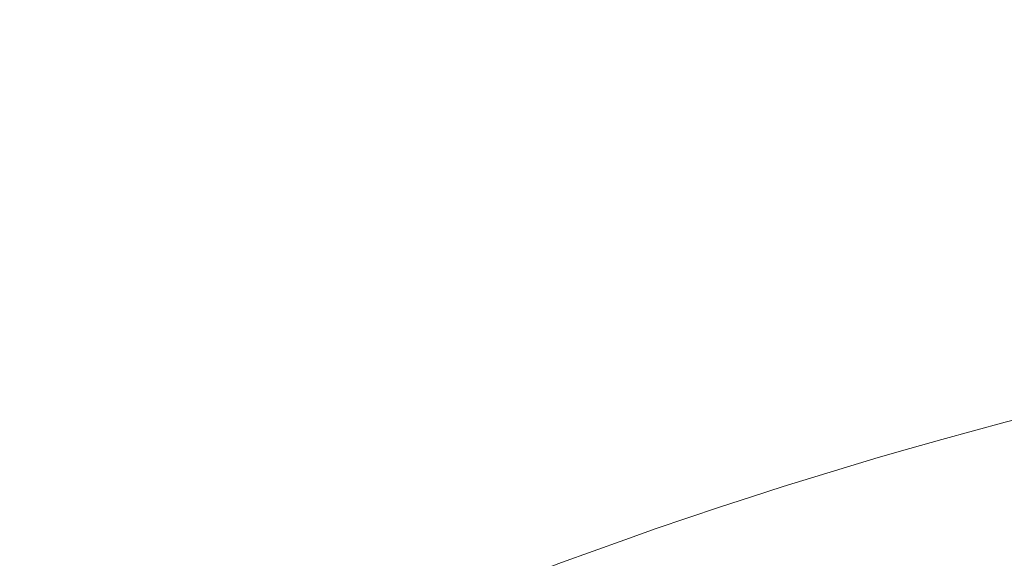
# Model space of a CAD drawing. Header units: inches. Extents: x 1352 to 2050, y -1711 to -1289.
# Tile 254 of 256: x 1796.782 to 1797.231, y -1507.062 to -1506.816. Entities that reach past the tile are written whole.
import ezdxf

# ---------------------------------------------------------------- set-up
doc = ezdxf.new("R2010")
doc.units = ezdxf.units.IN
doc.header["$MEASUREMENT"] = 0
doc.layers.add('图层 1', color=7, linetype='Continuous')

# ---------------------------------------------------------------- blocks, each defined once
blk = doc.blocks.new('block 16')
at = {"layer": '图层 1', "lineweight": 0}
for points, knots in [([(1802.50427, -1506.92301), (1802.50427, -1506.92301), (1796.05092, -1503.17646), (1796.05092, -1503.17646), (1796.00545, -1503.15028), (1795.99029, -1503.09172), (1796.01647, -1503.04693), (1796.04231, -1503.00145), (1796.10019, -1502.9863), (1796.14566, -1503.01248), (1796.14566, -1503.01248), (1802.5997, -1506.75902), (1802.5997, -1506.75902), (1802.64483, -1506.7852), (1802.66068, -1506.84274), (1802.63381, -1506.88855), (1802.60797, -1506.93403), (1802.54975, -1506.94919), (1802.50427, -1506.92301)], [0, 0, 0, 0, 1, 1, 1, 2, 2, 2, 3, 3, 3, 4, 4, 4, 5, 5, 5, 6, 6, 6, 6]), ([(1802.2266, -1512.97156), (1802.23108, -1512.90817), (1802.23418, -1512.84168), (1802.23418, -1512.77381), (1802.23625, -1511.77094), (1801.67676, -1510.34157), (1800.83409, -1509.17713), (1799.99314, -1508.00924), (1798.87039, -1507.11386), (1797.7838, -1507.11834), (1797.50062, -1507.11834), (1797.21743, -1507.1776), (1796.93769, -1507.30782), (1796.89015, -1507.33022), (1796.83365, -1507.30989), (1796.8116, -1507.262), (1796.78955, -1507.21446), (1796.80953, -1507.15796), (1796.85707, -1507.13557), (1797.16231, -1506.99363), (1797.47375, -1506.92817), (1797.7838, -1506.92817), (1798.97719, -1506.93196), (1800.12716, -1507.87661), (1800.98843, -1509.0662), (1801.84798, -1510.25958), (1802.42194, -1511.70514), (1802.42366, -1512.77381), (1802.42366, -1512.8465), (1802.4209, -1512.91747), (1802.41539, -1512.98672), (1802.41126, -1513.03874), (1802.36578, -1513.07801), (1802.31342, -1513.07353), (1802.26105, -1513.07009), (1802.22247, -1513.02358), (1802.2266, -1512.97156)], [0, 0, 0, 0, 1, 1, 1, 2, 2, 2, 3, 3, 3, 4, 4, 4, 5, 5, 5, 6, 6, 6, 7, 7, 7, 8, 8, 8, 9, 9, 9, 10, 10, 10, 11, 11, 11, 12, 12, 12, 12])]:
    blk.add_open_spline(points, degree=3, knots=knots, dxfattribs=at)
blk = doc.blocks.new('block 9')
at = {"layer": '图层 1'}
blk.add_blockref('block 16', (0, 0), dxfattribs=at)
blk = doc.blocks.new('block 2')
at = {"layer": '图层 1'}
blk.add_blockref('block 9', (0, 0), dxfattribs=at)

msp = doc.modelspace()

# ---------------------------------------------------------------- block references
at = {"layer": '图层 1'}
msp.add_blockref('block 2', (0, 0), dxfattribs=at)

doc.saveas('drawing.dxf')
